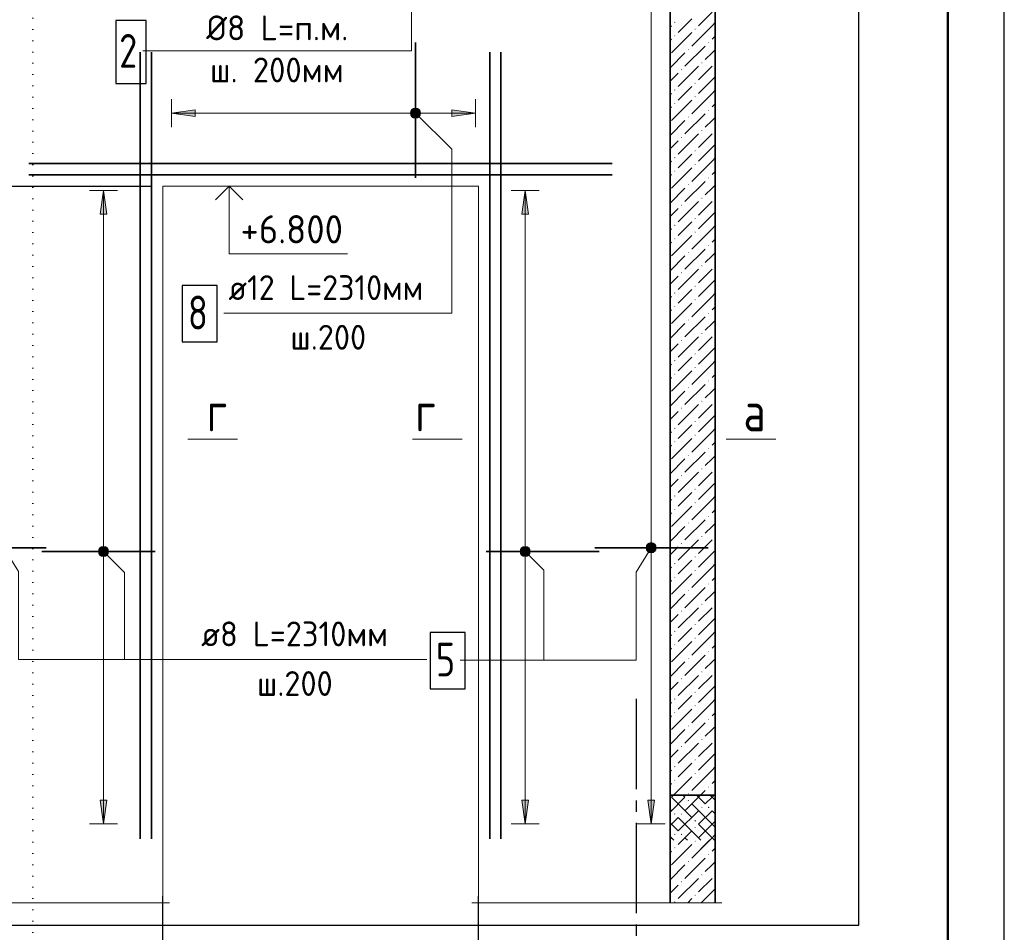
# Model space of a CAD drawing. Header units: millimetres. Extents: x 0 to 50400, y 0 to 35640.
# Tile 21 of 22: x 39920 to 50400, y 20133 to 29843. Entities that reach past the tile are written whole.
import ezdxf

# ---------------------------------------------------------------- set-up
doc = ezdxf.new("R2010")
doc.units = ezdxf.units.MM
for name, pattern in [('______2', [324, 240, -84]), ('______5', [1320, 960, -120, 120, -120]), ('______9', [120, 0, -120])]:
    doc.linetypes.add(name, pattern=pattern)
for name, color, linetype, lineweight in [('Standard', 7, 'Continuous', 25), ('Высотные отметки', 7, 'Continuous', 25), ('ЖБ Перекрытие верхний уровень', 7, 'Continuous', 35), ('ЖБ Стена верхний уровень', 7, 'Continuous', 35), ('Общий02', 7, 'Continuous', 18), ('Позиционная метка линия выноска', 7, 'Continuous', 13), ('Позиционная метка номер позиции', 7, 'Continuous', 13), ('Размерная линия_ общее', 7, 'Continuous', 13), ('Сечения символ', 7, 'Continuous', 25)]:
    doc.layers.add(name, color=color, linetype=linetype, lineweight=lineweight)
for name, color, linetype, true_color in [('Оси', 7, '______5', 0x656565), ('Стена ДОП П-обр. неравн', 7, 'Continuous', 0xa0a0a0), ('Стена обрамление Г-обр.', 7, 'Continuous', 0xa0a0a0), ('Стена обрамление П-обр.', 7, 'Continuous', 0xa0a0a0)]:
    doc.layers.add(name, color=color, linetype=linetype, true_color=true_color)
doc.layers.add('Размерная выноска', color=7, linetype='Continuous')
doc.styles.add('ISOCPEUR', font='txt')

msp = doc.modelspace()

# ---------------------------------------------------------------- hatches: boundary and pattern name
at = {"layer": 'ЖБ Перекрытие верхний уровень', "linetype": 'Continuous', "lineweight": 18, "transparency": 33554687}
for points in [[(47030, 21535), (47037, 21543), (47045, 21535), (47037, 21527)], [(46886, 21391), (46893, 21399), (46901, 21391), (46893, 21383)], [(47246, 21463), (47253, 21471), (47261, 21463), (47253, 21455)], [(47102, 21319), (47109, 21327), (47117, 21319), (47109, 21311)], [(46958, 21175), (46965, 21183), (46973, 21175), (46965, 21167)], [(47103, 21103), (47109, 21109), (47115, 21103), (47109, 21097)], [(46887, 21031), (46893, 21037), (46899, 21031), (46893, 21025)], [(47247, 20959), (47253, 20965), (47259, 20959), (47253, 20953)], [(47031, 20887), (47037, 20893), (47043, 20887), (47037, 20881)], [(46959, 20671), (46965, 20677), (46971, 20671), (46965, 20665)], [(47175, 20743), (47181, 20749), (47187, 20743), (47181, 20737)], [(47319, 20743), (47322, 20746), (47322, 20740)], [(46887, 20455), (46893, 20461), (46899, 20455), (46893, 20449)], [(47103, 20527), (47109, 20533), (47115, 20527), (47109, 20521)]]:
    msp.add_hatch(color=7, dxfattribs=at).paths.add_polyline_path(points, flags=16)
at = {"layer": 'ЖБ Стена верхний уровень', "linetype": 'Continuous', "lineweight": 18, "transparency": 33554687}
for points in [[(46887, 29815), (46893, 29821), (46899, 29815), (46893, 29809)], [(46887, 29671), (46893, 29677), (46899, 29671), (46893, 29665)], [(47103, 29743), (47109, 29749), (47115, 29743), (47109, 29737)], [(47247, 29599), (47253, 29605), (47259, 29599), (47253, 29593)], [(47031, 29527), (47037, 29533), (47043, 29527), (47037, 29521)], [(47175, 29383), (47181, 29389), (47187, 29383), (47181, 29377)], [(47319, 29383), (47323, 29386), (47323, 29380)], [(46959, 29311), (46965, 29317), (46971, 29311), (46965, 29305)], [(47103, 29167), (47109, 29173), (47115, 29167), (47109, 29161)], [(46887, 29095), (46893, 29101), (46899, 29095), (46893, 29089)], [(46887, 28951), (46893, 28957), (46899, 28951), (46893, 28945)], [(47103, 29023), (47109, 29029), (47115, 29023), (47109, 29017)], [(47247, 28879), (47253, 28885), (47259, 28879), (47253, 28873)], [(47031, 28807), (47037, 28813), (47043, 28807), (47037, 28801)], [(47175, 28663), (47181, 28669), (47187, 28663), (47181, 28657)], [(47319, 28663), (47323, 28666), (47323, 28660)], [(46959, 28591), (46965, 28597), (46971, 28591), (46965, 28585)], [(47103, 28447), (47109, 28453), (47115, 28447), (47109, 28441)], [(46887, 28375), (46893, 28381), (46899, 28375), (46893, 28369)], [(47103, 28303), (47109, 28309), (47115, 28303), (47109, 28297)], [(46887, 28231), (46893, 28237), (46899, 28231), (46893, 28225)], [(47031, 28087), (47037, 28093), (47043, 28087), (47037, 28081)], [(47247, 28159), (47253, 28165), (47259, 28159), (47253, 28153)], [(46959, 27871), (46965, 27877), (46971, 27871), (46965, 27865)], [(47175, 27943), (47181, 27949), (47187, 27943), (47181, 27937)], [(47319, 27943), (47323, 27946), (47323, 27940)], [(47103, 27727), (47109, 27733), (47115, 27727), (47109, 27721)], [(46887, 27655), (46893, 27661), (46899, 27655), (46893, 27649)], [(47103, 27583), (47109, 27589), (47115, 27583), (47109, 27577)], [(46887, 27511), (46893, 27517), (46899, 27511), (46893, 27505)], [(47031, 27367), (47037, 27373), (47043, 27367), (47037, 27361)], [(47247, 27439), (47253, 27445), (47259, 27439), (47253, 27433)], [(46959, 27151), (46965, 27157), (46971, 27151), (46965, 27145)], [(47175, 27223), (47181, 27229), (47187, 27223), (47181, 27217)], [(47319, 27223), (47323, 27226), (47323, 27220)], [(46887, 26935), (46893, 26941), (46899, 26935), (46893, 26929)], [(47103, 27007), (47109, 27013), (47115, 27007), (47109, 27001)], [(47103, 26863), (47109, 26869), (47115, 26863), (47109, 26857)], [(46887, 26791), (46893, 26797), (46899, 26791), (46893, 26785)], [(47247, 26719), (47253, 26725), (47259, 26719), (47253, 26713)], [(47031, 26647), (47037, 26653), (47043, 26647), (47037, 26641)], [(46959, 26431), (46965, 26437), (46971, 26431), (46965, 26425)], [(47175, 26503), (47181, 26509), (47187, 26503), (47181, 26497)], [(47319, 26503), (47323, 26506), (47323, 26500)], [(46887, 26215), (46893, 26221), (46899, 26215), (46893, 26209)], [(47103, 26287), (47109, 26293), (47115, 26287), (47109, 26281)], [(47103, 26143), (47109, 26149), (47115, 26143), (47109, 26137)], [(46887, 26071), (46893, 26077), (46899, 26071), (46893, 26065)], [(47247, 25999), (47253, 26005), (47259, 25999), (47253, 25993)], [(47031, 25927), (47037, 25933), (47043, 25927), (47037, 25921)], [(47175, 25783), (47181, 25789), (47187, 25783), (47181, 25777)], [(47319, 25783), (47323, 25786), (47323, 25780)], [(46959, 25711), (46965, 25717), (46971, 25711), (46965, 25705)], [(47103, 25567), (47109, 25573), (47115, 25567), (47109, 25561)], [(46887, 25495), (46893, 25501), (46899, 25495), (46893, 25489)], [(47103, 25423), (47109, 25429), (47115, 25423), (47109, 25417)], [(46887, 25351), (46893, 25357), (46899, 25351), (46893, 25345)], [(47247, 25279), (47253, 25285), (47259, 25279), (47253, 25273)], [(47031, 25207), (47037, 25213), (47043, 25207), (47037, 25201)], [(47175, 25063), (47181, 25069), (47187, 25063), (47181, 25057)], [(47319, 25063), (47323, 25066), (47323, 25060)], [(46959, 24991), (46965, 24997), (46971, 24991), (46965, 24985)], [(47103, 24847), (47109, 24853), (47115, 24847), (47109, 24841)], [(46887, 24775), (46893, 24781), (46899, 24775), (46893, 24769)], [(46887, 24631), (46893, 24637), (46899, 24631), (46893, 24625)], [(47103, 24703), (47109, 24709), (47115, 24703), (47109, 24697)], [(47247, 24559), (47253, 24565), (47259, 24559), (47253, 24553)], [(47031, 24487), (47037, 24493), (47043, 24487), (47037, 24481)], [(47175, 24343), (47181, 24349), (47187, 24343), (47181, 24337)], [(47319, 24343), (47323, 24346), (47323, 24340)], [(46959, 24271), (46965, 24277), (46971, 24271), (46965, 24265)], [(47103, 24127), (47109, 24133), (47115, 24127), (47109, 24121)], [(46887, 24055), (46893, 24061), (46899, 24055), (46893, 24049)], [(46887, 23911), (46893, 23917), (46899, 23911), (46893, 23905)], [(47103, 23983), (47109, 23989), (47115, 23983), (47109, 23977)], [(47247, 23839), (47253, 23845), (47259, 23839), (47253, 23833)], [(47031, 23767), (47037, 23773), (47043, 23767), (47037, 23761)], [(47175, 23623), (47181, 23629), (47187, 23623), (47181, 23617)], [(47319, 23623), (47323, 23626), (47323, 23620)], [(46959, 23551), (46965, 23557), (46971, 23551), (46965, 23545)], [(47103, 23407), (47109, 23413), (47115, 23407), (47109, 23401)], [(46887, 23335), (46893, 23341), (46899, 23335), (46893, 23329)], [(47103, 23263), (47109, 23269), (47115, 23263), (47109, 23257)], [(46887, 23191), (46893, 23197), (46899, 23191), (46893, 23185)], [(47247, 23119), (47253, 23125), (47259, 23119), (47253, 23113)], [(47031, 23047), (47037, 23053), (47043, 23047), (47037, 23041)], [(47175, 22903), (47181, 22909), (47187, 22903), (47181, 22897)], [(47319, 22903), (47323, 22906), (47323, 22900)], [(46959, 22831), (46965, 22837), (46971, 22831), (46965, 22825)], [(47103, 22687), (47109, 22693), (47115, 22687), (47109, 22681)], [(46887, 22615), (46893, 22621), (46899, 22615), (46893, 22609)], [(47103, 22543), (47109, 22549), (47115, 22543), (47109, 22537)], [(46887, 22471), (46893, 22477), (46899, 22471), (46893, 22465)], [(47031, 22327), (47037, 22333), (47043, 22327), (47037, 22321)], [(47247, 22399), (47253, 22405), (47259, 22399), (47253, 22393)], [(46959, 22111), (46965, 22117), (46971, 22111), (46965, 22105)], [(47175, 22183), (47181, 22189), (47187, 22183), (47181, 22177)], [(47319, 22183), (47323, 22186), (47323, 22180)], [(47103, 21967), (47109, 21973), (47115, 21967), (47109, 21961)], [(46887, 21895), (46893, 21901), (46899, 21895), (46893, 21889)], [(47103, 21823), (47109, 21829), (47115, 21823), (47109, 21817)], [(46887, 21751), (46893, 21757), (46899, 21751), (46893, 21745)], [(47031, 21607), (47037, 21613), (47043, 21607), (47037, 21601)], [(47247, 21679), (47253, 21685), (47259, 21679), (47253, 21673)], [(46959, 21391), (46965, 21397), (46971, 21391), (46965, 21385)], [(47175, 21463), (47181, 21469), (47187, 21463), (47181, 21457)], [(47319, 21463), (47323, 21466), (47323, 21460)], [(46887, 21175), (46893, 21181), (46899, 21175), (46893, 21169)], [(47103, 21247), (47109, 21253), (47115, 21247), (47109, 21241)], [(47103, 21103), (47109, 21109), (47115, 21103), (47109, 21097)], [(46887, 21031), (46893, 21037), (46899, 21031), (46893, 21025)], [(47247, 20959), (47253, 20965), (47259, 20959), (47253, 20953)], [(47031, 20887), (47037, 20893), (47043, 20887), (47037, 20881)], [(46959, 20671), (46965, 20677), (46971, 20671), (46965, 20665)], [(47175, 20743), (47181, 20749), (47187, 20743), (47181, 20737)], [(47319, 20743), (47323, 20746), (47323, 20740)], [(46887, 20455), (46893, 20461), (46899, 20455), (46893, 20449)], [(47103, 20527), (47109, 20533), (47115, 20527), (47109, 20521)]]:
    msp.add_hatch(color=7, dxfattribs=at).paths.add_polyline_path(points, flags=16)
at = {"layer": 'Общий02', "linetype": 'Continuous', "lineweight": 13, "transparency": 33554687}
for points in [[(41789, 28885), (41537, 28849), (41789, 28813)], [(40777, 21538), (40813, 21286), (40849, 21538)], [(45265, 21538), (45301, 21286), (45337, 21538)], [(46605, 21538), (46641, 21286), (46677, 21538)]]:
    msp.add_hatch(color=7, dxfattribs=at).paths.add_polyline_path(points)
for points in [[(44518, 28885), (44770, 28849), (44518, 28813)], [(40777, 27773), (40813, 28025), (40849, 27773)], [(45265, 27773), (45301, 28025), (45337, 27773)]]:
    msp.add_hatch(color=7, dxfattribs=at).paths.add_polyline_path(points, flags=16)
at = {"layer": 'Позиционная метка линия выноска', "linetype": 'Continuous', "lineweight": 13, "transparency": 33554687}
for points in [[(44095, 28811), (44147, 28901), (44081, 28835)], [(44081, 28835), (44147, 28901), (44119, 28901)], [(44081, 28835), (44119, 28901), (44081, 28863)], [(44081, 28863), (44119, 28901), (44095, 28887)], [(44095, 28811), (44171, 28887), (44147, 28901)], [(44119, 28797), (44171, 28887), (44095, 28811)], [(44119, 28797), (44185, 28863), (44171, 28887)], [(44147, 28797), (44185, 28863), (44119, 28797)], [(44147, 28797), (44185, 28835), (44185, 28863)], [(44185, 28835), (44147, 28797), (44171, 28811)], [(40774, 24147), (40826, 24237), (40761, 24171)], [(40761, 24171), (40826, 24237), (40799, 24237)], [(40761, 24171), (40799, 24237), (40761, 24199)], [(40761, 24199), (40799, 24237), (40774, 24223)], [(40774, 24147), (40851, 24223), (40826, 24237)], [(40799, 24133), (40851, 24223), (40774, 24147)], [(40799, 24133), (40865, 24199), (40851, 24223)], [(45262, 24147), (45314, 24237), (45249, 24171)], [(45249, 24171), (45314, 24237), (45287, 24237)], [(45249, 24171), (45287, 24237), (45249, 24199)], [(45249, 24199), (45287, 24237), (45262, 24223)], [(45262, 24147), (45339, 24223), (45314, 24237)], [(45287, 24133), (45339, 24223), (45262, 24147)], [(45287, 24133), (45353, 24199), (45339, 24223)], [(46587, 24226), (46687, 24196), (46595, 24253)], [(46594, 24199), (46667, 24177), (46587, 24226)], [(46587, 24226), (46667, 24177), (46687, 24196)], [(46595, 24253), (46695, 24223), (46616, 24272)], [(46595, 24253), (46687, 24196), (46695, 24223)], [(46616, 24272), (46688, 24250), (46642, 24278)], [(46616, 24272), (46695, 24223), (46688, 24250)], [(46642, 24278), (46688, 24250), (46669, 24271)], [(40826, 24133), (40865, 24199), (40799, 24133)], [(40826, 24133), (40865, 24171), (40865, 24199)], [(40865, 24171), (40826, 24133), (40851, 24147)], [(45314, 24133), (45353, 24199), (45287, 24133)], [(45314, 24133), (45353, 24171), (45353, 24199)], [(45353, 24171), (45314, 24133), (45339, 24147)], [(46640, 24171), (46594, 24199), (46613, 24178)], [(46594, 24199), (46640, 24171), (46667, 24177)]]:
    msp.add_hatch(color=7, dxfattribs=at).paths.add_polyline_path(points)

# ---------------------------------------------------------------- linework, layer by layer
at = {"layer": 'Standard', "color": 7, "linetype": 'Continuous', "lineweight": 35, "transparency": 33554687}
for p, q in [((49800, 33120), (49800, 24600)), ((49800, 32640), (49800, 24120))]:
    msp.add_line(p, q, dxfattribs=at)
at = {"layer": 'Standard', "color": 7, "linetype": 'Continuous', "lineweight": 50, "transparency": 33554687}
msp.add_line((49800, 32520), (49800, 27840), dxfattribs=at)
at = {"layer": 'Standard', "color": 7, "linetype": 'Continuous', "lineweight": 25, "transparency": 33554687}
msp.add_lwpolyline([(0, 0), (50400, 0), (50400, 35640), (0, 35640), (0, 0)], close=True, dxfattribs=at)
at = {"layer": 'Standard', "color": 7, "linetype": 'Continuous', "lineweight": 13, "transparency": 33554687}
msp.add_lwpolyline([(50400, 35640), (0, 35640), (0, 0), (50400, 0), (50400, 35640)], dxfattribs=at)
at = {"layer": 'Standard', "color": 7, "linetype": 'Continuous', "lineweight": 50, "transparency": 33554687}
msp.add_lwpolyline([(2400, 35040), (49800, 35040), (49800, 600), (2400, 600), (2400, 35040)], close=True, dxfattribs=at)
at = {"layer": 'Standard', "color": 254, "linetype": 'Continuous', "lineweight": -3, "true_color": 0xc4c4ff, "transparency": 33554687}
msp.add_lwpolyline([(37985, 20208), (48852, 20208), (48852, 33080), (37985, 33080), (37985, 20208)], dxfattribs=at)
at = {"layer": 'Standard', "color": 7, "linetype": 'Continuous', "lineweight": -3, "transparency": 33554687}
for points in [[(41443, 18836), (41443, 18857), (41443, 18857), (41443, 18857), (41443, 18857), (41443, 18857), (41443, 18857), (41443, 20517)], [(44803, 18836), (44803, 18857), (44803, 18857), (44803, 18857), (44803, 18857), (44803, 20517)]]:
    msp.add_lwpolyline(points, dxfattribs=at)
at = {"layer": 'Высотные отметки', "color": 7, "linetype": 'Continuous', "lineweight": 13, "transparency": 33554687}
msp.add_line((41551, 28073), (42451, 28073), dxfattribs=at)
msp.add_line((41551, 28073), (42451, 28073), dxfattribs=at)
at = {"layer": 'Высотные отметки', "color": 7, "linetype": 'Continuous', "lineweight": 35, "transparency": 33554687}
for q in [(42006, 27927), (42006, 27927), (42296, 27927), (42296, 27927)]:
    msp.add_line((42151, 28073), q, dxfattribs=at)
at = {"layer": 'Высотные отметки', "color": 7, "linetype": 'Continuous', "lineweight": 13, "transparency": 33554687}
msp.add_lwpolyline([(42151, 28073), (42151, 27353), (43411, 27353)], dxfattribs=at)
msp.add_lwpolyline([(42151, 28073), (42151, 27353), (43411, 27353)], dxfattribs=at)
at = {"layer": 'ЖБ Перекрытие верхний уровень', "color": 7, "linetype": '______2', "lineweight": 25, "transparency": 33554687}
for p, q in [((46843, 21593), (46843, 21113)), ((47322, 21593), (46843, 21593)), ((47322, 21113), (47322, 21593)), ((46842, 21113), (46842, 20448)), ((47322, 20448), (47322, 21113))]:
    msp.add_line(p, q, dxfattribs=at)
at = {"layer": 'ЖБ Перекрытие верхний уровень', "color": 9, "linetype": 'Continuous', "lineweight": 18, "true_color": 0xc7c7c7, "transparency": 33554687}
for p, q in [((46979, 21593), (47001, 21571)), ((47123, 21593), (47217, 21499)), ((47289, 21571), (47267, 21593)), ((46857, 21571), (47073, 21355)), ((47289, 21283), (47073, 21499)), ((47322, 21538), (47289, 21571)), ((46843, 21442), (46857, 21427)), ((47289, 21427), (47322, 21394)), ((46843, 21298), (46929, 21211)), ((47145, 21139), (46929, 21355)), ((47145, 21283), (47289, 21139)), ((47289, 21283), (47322, 21250)), ((46857, 21139), (46843, 21154)), ((46883, 21113), (46857, 21139)), ((47001, 21139), (47027, 21113)), ((47145, 21139), (47171, 21113)), ((47289, 21139), (47315, 21113))]:
    msp.add_line(p, q, dxfattribs=at)
at = {"layer": 'ЖБ Перекрытие верхний уровень', "color": 251, "linetype": 'Continuous', "lineweight": 18, "true_color": 0x494949, "transparency": 33554687}
for p, q in [((47073, 21067), (46857, 20851)), ((46929, 21067), (46975, 21113)), ((47263, 21113), (47073, 20923)), ((46857, 20995), (46842, 20980)), ((47322, 21028), (47289, 20995)), ((47217, 20923), (47001, 20707)), ((47289, 20851), (47322, 20884)), ((47001, 20851), (46842, 20692)), ((47217, 20779), (47289, 20851)), ((47145, 20707), (46929, 20491)), ((47289, 20707), (47145, 20563)), ((46842, 20548), (46929, 20635)), ((47289, 20563), (47175, 20448)), ((47289, 20563), (47322, 20596)), ((47031, 20448), (47073, 20491)), ((47322, 20452), (47319, 20448))]:
    msp.add_line(p, q, dxfattribs=at)
at = {"layer": 'ЖБ Стена верхний уровень', "color": 7, "linetype": 'Continuous', "lineweight": 35, "transparency": 33554687}
for p, q in [((46843, 31193), (46843, 21593)), ((47323, 21593), (47323, 31193)), ((46843, 21593), (46843, 20448)), ((47323, 21593), (46843, 21593)), ((46843, 21593), (47323, 21593)), ((47323, 20448), (47323, 21593))]:
    msp.add_line(p, q, dxfattribs=at)
at = {"layer": 'ЖБ Стена верхний уровень', "color": 251, "linetype": 'Continuous', "lineweight": 18, "true_color": 0x494949, "transparency": 33554687}
for p, q in [((47289, 29923), (47145, 29779)), ((46857, 29779), (46843, 29764)), ((46929, 29707), (47001, 29779)), ((47001, 29779), (47073, 29851)), ((47289, 29779), (47073, 29563)), ((47323, 29812), (47289, 29779)), ((47073, 29707), (46857, 29491)), ((47323, 29668), (47289, 29635)), ((46857, 29635), (46843, 29620)), ((47217, 29563), (47001, 29347)), ((47001, 29491), (46843, 29332)), ((47217, 29419), (47289, 29491)), ((47289, 29491), (47323, 29524)), ((47145, 29347), (46929, 29131)), ((47289, 29347), (47145, 29203)), ((46843, 29188), (46929, 29275)), ((47289, 29203), (47145, 29059)), ((47289, 29203), (47323, 29236)), ((46857, 29059), (46843, 29044)), ((46929, 28987), (47001, 29059)), ((47001, 29059), (47073, 29131)), ((47289, 29059), (47073, 28843)), ((47323, 29092), (47289, 29059)), ((47073, 28987), (46857, 28771)), ((47323, 28948), (47289, 28915)), ((46857, 28915), (46843, 28900)), ((47217, 28843), (47001, 28627)), ((47001, 28771), (46843, 28612)), ((47217, 28699), (47289, 28771)), ((47289, 28771), (47323, 28804)), ((47145, 28627), (46929, 28411)), ((47289, 28627), (47145, 28483)), ((46843, 28468), (46929, 28555)), ((47289, 28483), (47323, 28516)), ((47001, 28339), (47073, 28411)), ((47289, 28483), (47145, 28339)), ((46857, 28339), (46843, 28324)), ((46929, 28267), (47001, 28339)), ((47289, 28339), (47073, 28123)), ((47323, 28372), (47289, 28339)), ((46857, 28195), (46843, 28180)), ((47073, 28267), (46857, 28051)), ((47323, 28228), (47289, 28195)), ((47217, 28123), (47001, 27907)), ((47001, 28051), (46843, 27892)), ((47217, 27979), (47289, 28051)), ((47289, 28051), (47323, 28084)), ((47145, 27907), (46929, 27691)), ((47289, 27907), (47145, 27763)), ((46843, 27748), (46929, 27835)), ((47289, 27763), (47323, 27796)), ((47001, 27619), (47073, 27691)), ((47289, 27763), (47145, 27619)), ((46857, 27619), (46843, 27604)), ((46929, 27547), (47001, 27619)), ((47289, 27619), (47073, 27403)), ((47323, 27652), (47289, 27619)), ((46857, 27475), (46843, 27460)), ((47073, 27547), (46857, 27331)), ((47323, 27508), (47289, 27475)), ((47217, 27403), (47001, 27187)), ((47289, 27331), (47323, 27364)), ((47001, 27331), (46843, 27172)), ((47217, 27259), (47289, 27331)), ((47145, 27187), (46929, 26971)), ((47289, 27187), (47145, 27043)), ((46843, 27028), (46929, 27115)), ((47289, 27043), (47145, 26899)), ((47289, 27043), (47323, 27076)), ((47001, 26899), (47073, 26971)), ((46857, 26899), (46843, 26884)), ((46929, 26827), (47001, 26899)), ((47289, 26899), (47073, 26683)), ((47323, 26932), (47289, 26899)), ((46857, 26755), (46843, 26740)), ((47073, 26827), (46857, 26611)), ((47323, 26788), (47289, 26755)), ((47217, 26683), (47001, 26467)), ((47289, 26611), (47323, 26644)), ((47001, 26611), (46843, 26452)), ((47217, 26539), (47289, 26611)), ((47145, 26467), (46929, 26251)), ((47289, 26467), (47145, 26323)), ((46843, 26308), (46929, 26395)), ((47289, 26323), (47145, 26179)), ((47289, 26323), (47323, 26356)), ((47001, 26179), (47073, 26251)), ((47323, 26212), (47289, 26179)), ((46857, 26179), (46843, 26164)), ((47073, 26107), (46857, 25891)), ((46929, 26107), (47001, 26179)), ((47289, 26179), (47073, 25963)), ((46857, 26035), (46843, 26020)), ((47323, 26068), (47289, 26035)), ((47001, 25891), (46843, 25732)), ((47217, 25963), (47001, 25747)), ((47217, 25819), (47289, 25891)), ((47289, 25891), (47323, 25924)), ((47145, 25747), (46929, 25531)), ((47289, 25747), (47145, 25603)), ((46843, 25588), (46929, 25675)), ((47289, 25603), (47145, 25459)), ((47289, 25603), (47323, 25636)), ((47001, 25459), (47073, 25531)), ((47323, 25492), (47289, 25459)), ((46857, 25459), (46843, 25444)), ((47073, 25387), (46857, 25171)), ((46929, 25387), (47001, 25459)), ((47289, 25459), (47073, 25243)), ((46857, 25315), (46843, 25300)), ((47323, 25348), (47289, 25315)), ((47001, 25171), (46843, 25012)), ((47217, 25243), (47001, 25027)), ((47217, 25099), (47289, 25171)), ((47289, 25171), (47323, 25204)), ((46843, 24868), (46929, 24955)), ((47145, 25027), (46929, 24811)), ((47289, 25027), (47145, 24883)), ((47289, 24883), (47145, 24739)), ((47289, 24883), (47323, 24916)), ((46857, 24739), (46843, 24724)), ((46929, 24667), (47001, 24739)), ((47001, 24739), (47073, 24811)), ((47289, 24739), (47073, 24523)), ((47323, 24772), (47289, 24739)), ((47073, 24667), (46857, 24451)), ((47323, 24628), (47289, 24595)), ((46857, 24595), (46843, 24580)), ((47217, 24523), (47001, 24307)), ((47001, 24451), (46843, 24292)), ((47217, 24379), (47289, 24451)), ((47289, 24451), (47323, 24484)), ((46843, 24148), (46929, 24235)), ((47145, 24307), (46929, 24091)), ((47289, 24307), (47145, 24163)), ((47289, 24163), (47145, 24019)), ((47289, 24163), (47323, 24196)), ((46857, 24019), (46843, 24004)), ((46929, 23947), (47001, 24019)), ((47001, 24019), (47073, 24091)), ((47289, 24019), (47073, 23803)), ((47323, 24052), (47289, 24019)), ((47073, 23947), (46857, 23731)), ((47323, 23908), (47289, 23875)), ((46857, 23875), (46843, 23860)), ((47217, 23803), (47001, 23587)), ((47001, 23731), (46843, 23572)), ((47217, 23659), (47289, 23731)), ((47289, 23731), (47323, 23764)), ((47145, 23587), (46929, 23371)), ((47289, 23587), (47145, 23443)), ((46843, 23428), (46929, 23515)), ((47289, 23443), (47323, 23476)), ((47001, 23299), (47073, 23371)), ((47289, 23443), (47145, 23299)), ((46857, 23299), (46843, 23284)), ((46929, 23227), (47001, 23299)), ((47289, 23299), (47073, 23083)), ((47323, 23332), (47289, 23299)), ((47073, 23227), (46857, 23011)), ((47323, 23188), (47289, 23155)), ((46857, 23155), (46843, 23140)), ((47217, 23083), (47001, 22867)), ((47001, 23011), (46843, 22852)), ((47217, 22939), (47289, 23011)), ((47289, 23011), (47323, 23044)), ((47145, 22867), (46929, 22651)), ((47289, 22867), (47145, 22723)), ((46843, 22708), (46929, 22795)), ((47289, 22723), (47323, 22756)), ((47001, 22579), (47073, 22651)), ((47289, 22723), (47145, 22579)), ((46857, 22579), (46843, 22564)), ((46929, 22507), (47001, 22579)), ((47289, 22579), (47073, 22363)), ((47323, 22612), (47289, 22579)), ((46857, 22435), (46843, 22420)), ((47073, 22507), (46857, 22291)), ((47323, 22468), (47289, 22435)), ((47217, 22363), (47001, 22147)), ((47289, 22291), (47323, 22324)), ((47001, 22291), (46843, 22132)), ((47217, 22219), (47289, 22291)), ((47145, 22147), (46929, 21931)), ((47289, 22147), (47145, 22003)), ((46843, 21988), (46929, 22075)), ((47289, 22003), (47323, 22036)), ((47001, 21859), (47073, 21931)), ((47289, 22003), (47145, 21859)), ((46857, 21859), (46843, 21844)), ((46929, 21787), (47001, 21859)), ((47289, 21859), (47073, 21643)), ((47323, 21892), (47289, 21859)), ((46857, 21715), (46843, 21700)), ((47073, 21787), (46879, 21593)), ((47323, 21748), (47289, 21715)), ((46879, 21593), (46857, 21571)), ((47167, 21593), (47001, 21427)), ((47217, 21643), (47167, 21593)), ((47289, 21571), (47311, 21593)), ((47311, 21593), (47323, 21604)), ((47001, 21571), (46843, 21412)), ((47217, 21499), (47289, 21571)), ((47145, 21427), (46929, 21211)), ((47289, 21427), (47145, 21283)), ((46843, 21268), (46929, 21355)), ((47289, 21283), (47145, 21139)), ((47289, 21283), (47323, 21316)), ((47001, 21139), (47073, 21211)), ((47323, 21172), (47289, 21139)), ((46857, 21139), (46843, 21124)), ((47073, 21067), (46857, 20851)), ((46929, 21067), (47001, 21139)), ((47289, 21139), (47073, 20923)), ((46857, 20995), (46843, 20980)), ((47323, 21028), (47289, 20995)), ((47217, 20923), (47001, 20707)), ((47289, 20851), (47323, 20884)), ((47001, 20851), (46843, 20692)), ((47217, 20779), (47289, 20851)), ((47145, 20707), (46929, 20491)), ((47289, 20707), (47145, 20563)), ((46843, 20548), (46929, 20635)), ((47289, 20563), (47175, 20448)), ((47289, 20563), (47323, 20596)), ((47031, 20448), (47073, 20491)), ((47323, 20452), (47319, 20448))]:
    msp.add_line(p, q, dxfattribs=at)
at = {"layer": 'ЖБ Стена верхний уровень', "color": 7, "linetype": 'Continuous', "lineweight": 18, "transparency": 33554687}
for p, q in [((41443, 28073), (41443, 21593)), ((44803, 28073), (41443, 28073)), ((44803, 28073), (44803, 21593)), ((41443, 20448), (41443, 21593)), ((44803, 21593), (44803, 20448))]:
    msp.add_line(p, q, dxfattribs=at)
at = {"layer": 'Общий02', "color": 251, "linetype": 'Continuous', "lineweight": 13, "true_color": 0x494949, "transparency": 33554687}
for p, q in [((46641, 30945), (46641, 21286)), ((41537, 28699), (41537, 28999)), ((44770, 28699), (44770, 28999)), ((41789, 28885), (41537, 28849)), ((44770, 28849), (41537, 28849)), ((41537, 28849), (41537, 28849)), ((41537, 28849), (41537, 28849)), ((41537, 28849), (41537, 28849)), ((41537, 28849), (41789, 28813)), ((41789, 28813), (41789, 28885)), ((41789, 28849), (41807, 28849)), ((44518, 28849), (44500, 28849)), ((44518, 28813), (44518, 28885)), ((44518, 28885), (44770, 28849)), ((44770, 28849), (44518, 28813)), ((44770, 28849), (44770, 28849)), ((44770, 28849), (44770, 28849)), ((44770, 28849), (44770, 28849)), ((40963, 28025), (40663, 28025)), ((40777, 27773), (40813, 28025)), ((40813, 28025), (40813, 21286)), ((40813, 28025), (40813, 28025)), ((40813, 28025), (40813, 28025)), ((40813, 28025), (40813, 28025)), ((40813, 28025), (40849, 27773)), ((45451, 28025), (45151, 28025)), ((45265, 27773), (45301, 28025)), ((45301, 28025), (45301, 21286)), ((45301, 28025), (45301, 28025)), ((45301, 28025), (45301, 28025)), ((45301, 28025), (45301, 28025)), ((45301, 28025), (45337, 27773)), ((40849, 27773), (40777, 27773)), ((40813, 27773), (40813, 27755)), ((45337, 27773), (45265, 27773)), ((45301, 27773), (45301, 27755)), ((40849, 21538), (40777, 21538)), ((40777, 21538), (40813, 21286)), ((40813, 21538), (40813, 21556)), ((40813, 21286), (40849, 21538)), ((45337, 21538), (45265, 21538)), ((45265, 21538), (45301, 21286)), ((45301, 21538), (45301, 21556)), ((45301, 21286), (45337, 21538)), ((46677, 21538), (46605, 21538)), ((46605, 21538), (46641, 21286)), ((46641, 21538), (46641, 21556)), ((46641, 21286), (46677, 21538)), ((40963, 21286), (40663, 21286)), ((40813, 21286), (40813, 21286)), ((40813, 21286), (40813, 21286)), ((40813, 21286), (40813, 21286)), ((45451, 21286), (45151, 21286)), ((45301, 21286), (45301, 21286)), ((45301, 21286), (45301, 21286)), ((45301, 21286), (45301, 21286)), ((46791, 21286), (46491, 21286)), ((46641, 21286), (46641, 21286)), ((46641, 21286), (46641, 21286)), ((46641, 21286), (46641, 21286))]:
    msp.add_line(p, q, dxfattribs=at)
at = {"layer": 'Оси', "color": 8, "linetype": '______5', "lineweight": -3, "transparency": 33554687}
msp.add_line((46483, 22616), (46483, 17926), dxfattribs=at)
at = {"layer": 'Позиционная метка линия выноска', "color": 7, "linetype": 'Continuous', "lineweight": 13, "transparency": 33554687}
for p, q in [((44095, 28887), (44095, 28887)), ((44171, 28887), (44171, 28887)), ((44095, 28811), (44095, 28811)), ((44171, 28811), (44171, 28811)), ((42237, 25381), (41709, 25381)), ((44102, 25381), (44630, 25381)), ((47969, 25381), (47441, 25381)), ((40774, 24223), (40774, 24223)), ((40851, 24223), (40851, 24223)), ((45262, 24223), (45262, 24223)), ((45339, 24223), (45339, 24223)), ((46595, 24253), (46595, 24253)), ((46669, 24271), (46669, 24271)), ((40774, 24147), (40774, 24147)), ((40851, 24147), (40851, 24147)), ((45262, 24147), (45262, 24147)), ((45339, 24147), (45339, 24147)), ((46613, 24178), (46613, 24178)), ((46687, 24196), (46687, 24196))]:
    msp.add_line(p, q, dxfattribs=at)
for points in [[(42094, 26719), (44518, 26719), (44518, 28464), (44133, 28849)], [(41036, 23035), (39908, 23035), (39908, 23971), (39753, 24225)], [(45498, 23030), (46482, 23030), (46482, 23966), (46641, 24225)], [(44252, 23035), (41804, 23035), (41036, 23035), (41036, 23962), (40813, 24185)], [(44610, 23030), (45498, 23030), (45498, 23987), (45301, 24185)]]:
    msp.add_lwpolyline(points, dxfattribs=at)
for centre in [(44133, 28849), (40813, 24185), (45301, 24185), (46641, 24225)]:
    msp.add_circle(centre, 54, dxfattribs=at)
at = {"layer": 'Позиционная метка номер позиции', "color": 7, "linetype": 'Continuous', "lineweight": 13, "transparency": 33554687}
msp.add_lwpolyline([(41231, 29511), (44091, 29511), (44091, 30696)], dxfattribs=at)
at = {"layer": 'Позиционная метка номер позиции', "color": 7, "linetype": 'Continuous', "lineweight": 25, "transparency": 33554687}
msp.add_lwpolyline([(40943, 29163), (41267, 29163), (41267, 29835), (40943, 29835), (40943, 29163)], dxfattribs=at)
at = {"layer": 'Размерная выноска', "color": 7, "linetype": 'Continuous', "lineweight": 13, "transparency": 33554687}
for p, q in [((41515, 20448), (39331, 20448)), ((46915, 20448), (44731, 20448)), ((46770, 20448), (47394, 20448)), ((46771, 20448), (47395, 20448))]:
    msp.add_line(p, q, dxfattribs=at)
at = {"layer": 'Размерная линия_ общее', "color": 7, "linetype": 'Continuous', "lineweight": -3, "transparency": 33554687}
msp.add_line((37799, 28073), (41323, 28073), dxfattribs=at)
at = {"layer": 'Сечения символ', "color": 7, "linetype": '______9', "lineweight": 13, "transparency": 33554687}
msp.add_line((40061, 31781), (40061, 19534), dxfattribs=at)
at = {"layer": 'Стена ДОП П-обр. неравн', "color": 7, "linetype": 'Continuous', "lineweight": 35, "transparency": 33554687}
for p, q in [((38998, 24225), (40203, 24225)), ((47247, 24225), (46043, 24225)), ((41361, 24185), (40157, 24185)), ((44884, 24185), (46088, 24185))]:
    msp.add_line(p, q, dxfattribs=at)
at = {"layer": 'Стена ДОП П-обр. неравн', "color": 7, "linetype": 'Continuous', "lineweight": 25, "transparency": 33554687}
msp.add_lwpolyline([(44290, 22723), (44662, 22723), (44662, 23323), (44290, 23323), (44290, 22723)], dxfattribs=at)
at = {"layer": 'Стена обрамление Г-обр.', "color": 7, "linetype": 'Continuous', "lineweight": 35, "transparency": 33554687}
for p, q in [((41203, 21127), (41203, 29498)), ((41203, 21127), (41203, 29498)), ((41323, 21127), (41323, 29498)), ((41323, 21127), (41323, 29498)), ((44923, 21127), (44923, 29498)), ((44923, 21127), (44923, 29498)), ((45043, 21127), (45043, 29498)), ((45043, 21127), (45043, 29498)), ((46228, 28313), (40017, 28313)), ((46228, 28313), (40017, 28313)), ((46228, 28193), (40017, 28193)), ((46228, 28193), (40017, 28193))]:
    msp.add_line(p, q, dxfattribs=at)
at = {"layer": 'Стена обрамление П-обр.', "color": 7, "linetype": 'Continuous', "lineweight": 35, "transparency": 33554687}
msp.add_line((44133, 28159), (44133, 29599), dxfattribs=at)
at = {"layer": 'Стена обрамление П-обр.', "color": 7, "linetype": 'Continuous', "lineweight": 25, "transparency": 33554687}
msp.add_lwpolyline([(41651, 26415), (42023, 26415), (42023, 27015), (41651, 27015), (41651, 26415)], dxfattribs=at)

# ---------------------------------------------------------------- texts
at = {"layer": 'Высотные отметки', "color": 7, "linetype": 'Continuous', "lineweight": 25, "transparency": 33554687, "insert": (42271, 27463), "char_height": 300, "width": 1281.44, "attachment_point": 7, "style": 'ISOCPEUR'}
msp.add_mtext('\\W0.95;+6.800', dxfattribs=at)
at = {"layer": 'Позиционная метка номер позиции', "color": 7, "linetype": 'Continuous', "lineweight": 25, "transparency": 33554687, "attachment_point": 7, "style": 'ISOCPEUR'}
for s, insert, char_height, width in [('\\W0.97;Ø8 L=п.м.', (41906, 29624), 264, 1657.9), ('\\W0.78;2', (40979, 29331), 360, 391.69), ('\\W0.96;ш. 200мм', (41946, 29176), 264, 1578.57)]:
    msp.add_mtext(s, dxfattribs=dict(at, insert=insert, char_height=char_height, width=width))
at = {"layer": 'Сечения символ', "color": 7, "linetype": 'Continuous', "lineweight": 35, "transparency": 33554687, "char_height": 420, "attachment_point": 7, "style": 'ISOCPEUR'}
for s, insert, width in [('\\W0.80;а', (47624, 25463), 503.77), ('\\W0.78;г', (41913, 25463), 456.98), ('\\W0.78;г', (44132, 25463), 456.98)]:
    msp.add_mtext(s, dxfattribs=dict(at, insert=insert, width=width))
at = {"layer": 'Стена ДОП П-обр. неравн', "color": 7, "linetype": 'Continuous', "lineweight": 13, "transparency": 33554687, "attachment_point": 7, "style": 'ISOCPEUR'}
for s, insert, char_height, width in [('\\W0.95;ø8 L=2310мм ', (41852, 23176), 264, 2342.51), ('\\W0.78;5', (44350, 22855), 360, 391.69), ('\\W0.95;ш.200 ', (42446, 22648), 264, 1154.56)]:
    msp.add_mtext(s, dxfattribs=dict(at, insert=insert, char_height=char_height, width=width))
at = {"layer": 'Стена обрамление П-обр.', "color": 7, "linetype": 'Continuous', "lineweight": 13, "transparency": 33554687, "attachment_point": 7, "style": 'ISOCPEUR'}
for s, insert, char_height, width in [('\\W0.94;ø12 L=2310мм ', (42142, 26860), 264, 2472.19), ('\\W0.78;8', (41711, 26547), 360, 391.69), ('\\W0.95;ш.200 ', (42802, 26332), 264, 1154.56)]:
    msp.add_mtext(s, dxfattribs=dict(at, insert=insert, char_height=char_height, width=width))

doc.saveas('drawing.dxf')
